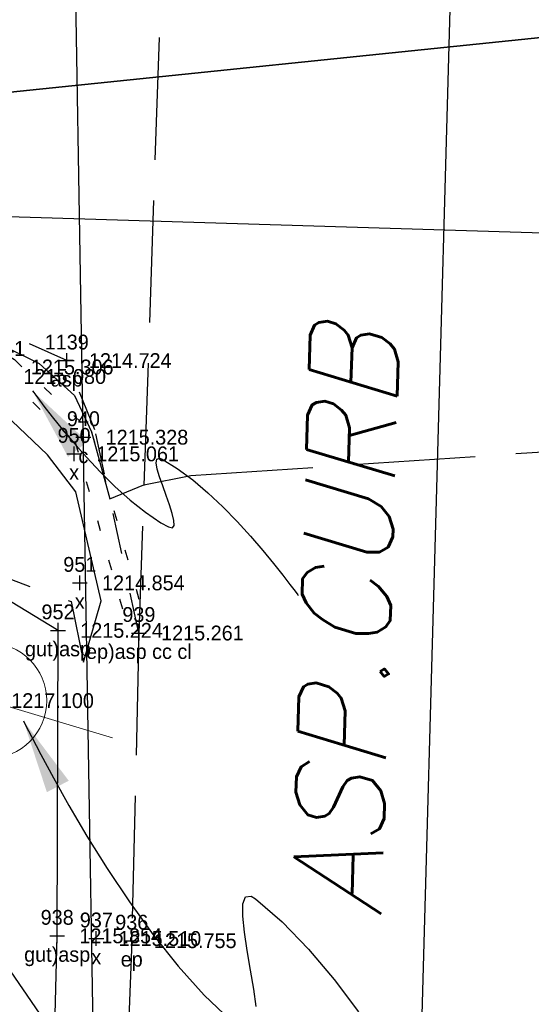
# Model space of a CAD drawing. Extents: x 2383805 to 2387584, y 226460 to 239380.
# Tile 17 of 49: x 2386880 to 2386893, y 227281 to 227307. Entities that reach past the tile are written whole.
import ezdxf
from ezdxf.enums import TextEntityAlignment as Align

# ---------------------------------------------------------------- set-up
doc = ezdxf.new("R2010")
doc.units = 0
doc.header["$LTSCALE"] = 20
doc.header["$MEASUREMENT"] = 0
doc.header["$PDSIZE"] = 2
for name, pattern in [('OhDOT_USTN1', [0.055, 0.014, -0.041]), ('OhDOT_USTN3', [0.22, 0.165, -0.055]), ('OhDOT_USTN5', [0.11, 0.055, -0.055]), ('sanex', [0]), ('waterex', [0])]:
    doc.linetypes.add(name, pattern=pattern)
for name, color, linetype in [('0_Match_Line_Mask', 9, 'Continuous'), ('CM_X_Curb_Gutter', 254, 'Continuous'), ('DV_X_Property_Line', 7, 'Continuous'), ('PV_X_Curb', 120, 'OhDOT_USTN1'), ('PV_X_Driveway', 7, 'OhDOT_USTN5'), ('PV_X_EOP', 7, 'OhDOT_USTN3'), ('PV_X_Text', 7, 'Continuous'), ('SV_X_Shot_Marker', 2, 'Continuous'), ('SV_X_Text', 7, 'Continuous'), ('SV_X_Text_Description', 7, 'Continuous'), ('SV_X_Text_Elevation', 7, 'Continuous'), ('SV_X_Text_Name', 7, 'Continuous'), ('UT_X_Electric_Cells', 1, 'Continuous'), ('UT_X_Sanitary_Line', 3, 'sanex'), ('UT_X_Water', 133, 'waterex')]:
    doc.layers.add(name, color=color, linetype=linetype)
doc.layers.add('DT_X_Contour_Major', color=132, linetype='OhDOT_USTN3', transparency=0.5)
doc.layers.add('DT_X_Contour_Minor', color=136, linetype='OhDOT_USTN3', transparency=0.5)
doc.styles.add('PTXT', font='TXT')
doc.styles.add('SHR', font='simplex.shx', dxfattribs={"oblique": 15})

# ---------------------------------------------------------------- blocks, each defined once
blk = doc.blocks.new('SPT9')
at = {"color": 0, "linetype": 'Continuous'}
for p, q in [((-0.5, 0), (0.5, 0)), ((0, -0.5), (0, 0.5))]:
    blk.add_line(p, q, dxfattribs=at)
blk = doc.blocks.new('PP')
at = {"layer": 'UT_X_Electric_Cells', "color": 1, "linetype": 'Continuous', "lineweight": 0}
for p, q in [((0.0428, 0.16), (-0.0375, -0.14)), ((0.0428, 0.16), (0.0853, 0.16)), ((0.0257, 0.0963), (0.0853, 0.0963))]:
    blk.add_line(p, q, dxfattribs=at)
blk.add_circle((0, 0), 0.065, dxfattribs=at)
at = {"layer": 'UT_X_Electric_Cells', "color": 1, "linetype": 'Continuous', "lineweight": 0, "extrusion": (0, 0, -1)}
blk.add_arc((-0.086, 0.1281), 0.0319, 88.8767, 271.1233, dxfattribs=at)

msp = doc.modelspace()

# ---------------------------------------------------------------- linework, layer by layer
at = {"layer": '0_Match_Line_Mask'}
msp.add_line((2386801.066, 227304.377), (2386985.49, 227298.689), dxfattribs=at)
at = {"layer": 'CM_X_Curb_Gutter'}
msp.add_lwpolyline([(2386873.467, 227069.839), (2386874.732, 227116.967), (2386877.206, 227173.316), (2386879.19, 227227.928), (2386880.574, 227282.54), (2386880.596, 227290.789), (2386875.028, 227294.169)], dxfattribs=at)
at = {"layer": 'DT_X_Contour_Major', "elevation": 1215}
for points in [[(2386877.232, 227299.417), (2386880.088, 227297.992), (2386881.038, 227297.128), (2386881.504, 227296.148), (2386881.997, 227294.344), (2386882.916, 227294.718), (2386884.18, 227294.968), (2386894.603, 227295.672)], [(2386876.746, 227293.126), (2386880.953, 227291.565), (2386881.285, 227289.934), (2386881.758, 227291.586), (2386881.076, 227294.528), (2386880.315, 227295.526), (2386878.486, 227297.264)]]:
    msp.add_lwpolyline(points, dxfattribs=at)
at = {"layer": 'DT_X_Contour_Minor', "elevation": 1216}
msp.add_lwpolyline([(2386880.506, 227279.863), (2386878.758, 227282.396)], dxfattribs=at)
at = {"layer": 'DV_X_Property_Line', "elevation": 1233.034}
msp.add_lwpolyline([(2386832.108, 226803.674), (2386818.933, 226860.158), (2386790.417, 227041.648), (2386739.872, 227036.534), (2386730.214, 227146.878), (2386716.512, 227288.537), (2386715.788, 227296.022), (2386867.055, 227310.834), (2386896.91, 227313.758), (2386896.728, 227307.116), (2386716.512, 227288.537)], dxfattribs=at)
msp.add_lwpolyline([(2386832.117, 226803.678, -0.218949), (2386755.576, 226868.776), (2386739.898, 227036.545), (2386730.248, 227146.894), (2386716.557, 227288.554), (2386896.774, 227307.119), (2386889.773, 227052.545), (2386879.514, 227051.421), (2386880.741, 227028.624), (2386882.378, 226970.337), (2386857.852, 226967.249), (2386847.07, 226887.979), (2386831.976, 226843.384), (2386824.362, 226836.902), (2386832.11, 226803.673)], format="xyb", dxfattribs=at)
at = {"layer": 'PV_X_Curb'}
for points in [[(2386869.961, 227297.73), (2386873.969, 227300.089), (2386876.414, 227299.952), (2386879.417, 227298.101), (2386881.504, 227296.139), (2386882.808, 227291.538)], [(2386870.215, 227297.299), (2386874.092, 227299.582), (2386876.259, 227299.46), (2386879.112, 227297.702), (2386881.061, 227295.87), (2386882.54, 227290.65)]]:
    msp.add_lwpolyline(points, dxfattribs=at)
at = {"layer": 'PV_X_Driveway'}
msp.add_lwpolyline([(2386882.78, 227290.718), (2386881.595, 227296.207), (2386880.832, 227298.074), (2386876.289, 227300.121), (2386873.694, 227300.243), (2386872.685, 227305.078), (2386866.308, 227306.151)], dxfattribs=at)
at = {"layer": 'PV_X_EOP'}
msp.add_lwpolyline([(2386887.63, 227538.535), (2386887.451, 227522.443), (2386887.605, 227497.741), (2386887.788, 227468.419), (2386887.076, 227445.771), (2386886.08, 227407.106), (2386885.18, 227366.003), (2386883.771, 227319.989), (2386882.78, 227290.718), (2386882.587, 227282.41), (2386880.635, 227227.97), (2386878.681, 227173.185), (2386877.006, 227116.916), (2386875.567, 227069.812), (2386875.357, 227047.565), (2386875.161, 227018.241), (2386873.678, 226992.019), (2386871.274, 226992.157)], dxfattribs=at)
at = {"layer": 'PV_X_Text'}
msp.add_lwpolyline([(2386879.905, 227297.259), (2386879.942, 227297.208), (2386880.047, 227297.065), (2386880.215, 227296.843), (2386880.437, 227296.558), (2386880.708, 227296.223), (2386881.02, 227295.853), (2386881.366, 227295.463), (2386881.74, 227295.065), (2386882.134, 227294.676), (2386882.542, 227294.308), (2386882.957, 227293.978), (2386883.373, 227293.697), (2386883.578, 227293.581), (2386883.686, 227293.555), (2386883.731, 227293.619), (2386883.724, 227293.756), (2386883.678, 227293.948), (2386883.604, 227294.179), (2386883.515, 227294.431), (2386883.423, 227294.688), (2386883.34, 227294.932), (2386883.278, 227295.145), (2386883.25, 227295.312), (2386883.267, 227295.415), (2386883.342, 227295.436), (2386883.405, 227295.411), (2386883.818, 227295.161), (2386884.234, 227294.854), (2386884.646, 227294.503), (2386885.048, 227294.123), (2386885.433, 227293.728), (2386885.794, 227293.332), (2386886.124, 227292.95), (2386886.416, 227292.596), (2386886.664, 227292.284), (2386886.859, 227292.029), (2386886.997, 227291.844), (2386887.069, 227291.745), (2386887.078, 227291.732)], dxfattribs=at)
msp.add_solid([(2386881.394, 227295.882), (2386880.867, 227295.474), (2386879.905, 227297.259)], dxfattribs=at)
at = {"layer": 'SV_X_Shot_Marker'}
for p in [(2386880.832, 227298.074, 1214.724), (2386881.282, 227296.005, 1215.328), (2386881.031, 227295.555, 1215.061), (2386881.185, 227292.071, 1214.854), (2386880.596, 227290.789, 1215.224), (2386882.78, 227290.718, 1215.261), (2386880.574, 227282.54, 1215.854), (2386881.631, 227282.469, 1215.51), (2386882.587, 227282.41, 1215.755)]:
    msp.add_point(p, dxfattribs=at)
at = {"layer": 'SV_X_Text'}
for points in [[(2386879.663, 227288.346), (2386879.718, 227288.234), (2386879.876, 227287.92), (2386880.131, 227287.433), (2386880.471, 227286.803), (2386880.89, 227286.06), (2386881.377, 227285.236), (2386881.925, 227284.359), (2386882.524, 227283.461), (2386883.166, 227282.57), (2386883.842, 227281.718), (2386884.543, 227280.935), (2386885.261, 227280.251)], [(2386885.945, 227280.631), (2386885.882, 227281.101), (2386885.797, 227281.617), (2386885.708, 227282.142), (2386885.632, 227282.639), (2386885.587, 227283.072), (2386885.59, 227283.403), (2386885.659, 227283.595), (2386885.812, 227283.612), (2386885.926, 227283.542), (2386886.649, 227282.919), (2386887.359, 227282.181), (2386888.049, 227281.36), (2386888.709, 227280.485)]]:
    msp.add_lwpolyline(points, dxfattribs=at)
msp.add_solid([(2386880.886, 227286.729), (2386880.296, 227286.42), (2386879.663, 227288.346)], dxfattribs=at)
at = {"layer": 'UT_X_Sanitary_Line'}
msp.add_lwpolyline([(2386832.366, 227243.573), (2386881.962, 227254.98), (2386872.769, 227807.033), (2386885.254, 227972.022), (2386896.532, 228189.895), (2386900.561, 228320.218)], dxfattribs=at)
at = {"layer": 'UT_X_Water'}
msp.add_lwpolyline([(2386888.297, 227204.196), (2386891.449, 227317.03), (2386892.903, 227357.985), (2386893.987, 227413.835), (2386898.198, 227601.784), (2386903.356, 227821.93), (2386909.007, 227984.954), (2386909.143, 227987.417), (2386909.548, 228007.457), (2386910.792, 228052.374), (2386910.912, 228053.54), (2386918.155, 228362.903), (2386918.488, 228364.846), (2386920.943, 228444.6), (2386924.42, 228561.372)], dxfattribs=at)

# ---------------------------------------------------------------- block references
at = {"layer": 'SV_X_Shot_Marker', "xscale": 0.4, "yscale": 0.4, "zscale": 0.4}
for p in [(2386880.832, 227298.074, 1214.724), (2386881.282, 227296.005, 1215.328), (2386881.031, 227295.555, 1215.061), (2386881.185, 227292.071, 1214.854), (2386880.596, 227290.789, 1215.224), (2386882.78, 227290.718, 1215.261), (2386880.574, 227282.54, 1215.854), (2386881.631, 227282.469, 1215.51), (2386882.587, 227282.41, 1215.755)]:
    msp.add_blockref('SPT9', p, dxfattribs=at)
at = {"layer": 'UT_X_Electric_Cells', "xscale": 24, "yscale": 24, "zscale": 24, "rotation": 88.23333334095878}
msp.add_blockref('PP', (2386878.734, 227288.892, 1205.184), dxfattribs=at)

# ---------------------------------------------------------------- texts
at = {"layer": 'PV_X_Text', "insert": (2386886.92, 227283.107), "char_height": 2.4, "attachment_point": 1, "rotation": 88.2333, "style": 'SHR'}
msp.add_mtext_dynamic_manual_height_columns('ASP.CURB', width=30.4913, gutter_width=12, heights=[0], dxfattribs=at)
at = {"layer": 'SV_X_Text_Description', "style": 'PTXT'}
for s, p in [('asp', (2386880.832, 227297.374, 1214.724)), ('c', (2386881.282, 227295.305, 1215.328)), ('x', (2386881.031, 227294.855, 1215.061)), ('x', (2386881.185, 227291.371, 1214.854)), ('gut)asp', (2386880.596, 227290.089, 1215.224)), ('ep)asp cc cl', (2386882.78, 227290.018, 1215.261)), ('gut)asp', (2386880.574, 227281.84, 1215.854)), ('x', (2386881.631, 227281.769, 1215.51)), ('ep', (2386882.587, 227281.71, 1215.755))]:
    msp.add_text(s, height=0.4, dxfattribs=at).set_placement(p, align=Align.CENTER)
at = {"layer": 'SV_X_Text_Elevation', "style": 'PTXT'}
for s, p in [('1214.724', (2386881.432, 227297.874, 1214.724)), ('1215.306', (2386879.864, 227297.701, 1215.306)), ('1215.080', (2386879.662, 227297.445, 1215.08)), ('1215.328', (2386881.882, 227295.805, 1215.328)), ('1215.061', (2386881.631, 227295.355, 1215.061)), ('1214.854', (2386881.785, 227291.871, 1214.854)), ('1215.224', (2386881.196, 227290.589, 1215.224)), ('1215.261', (2386883.38, 227290.518, 1215.261)), ('1217.100', (2386879.334, 227288.692, 1217.1)), ('1215.854', (2386881.174, 227282.34, 1215.854)), ('1215.510', (2386882.231, 227282.269, 1215.51)), ('1215.755', (2386883.187, 227282.21, 1215.755))]:
    msp.add_text(s, height=0.4, dxfattribs=at).set_placement(p)
at = {"layer": 'SV_X_Text_Name', "style": 'PTXT'}
for s, p in [('941', (2386879.264, 227298.201, 1215.306)), ('1139', (2386880.832, 227298.374, 1214.724)), ('940', (2386881.282, 227296.305, 1215.328)), ('950', (2386881.031, 227295.855, 1215.061)), ('951', (2386881.185, 227292.371, 1214.854)), ('952', (2386880.596, 227291.089, 1215.224)), ('939', (2386882.78, 227291.018, 1215.261)), ('938', (2386880.574, 227282.84, 1215.854)), ('937', (2386881.631, 227282.769, 1215.51)), ('936', (2386882.587, 227282.71, 1215.755))]:
    msp.add_text(s, height=0.4, dxfattribs=at).set_placement(p, align=Align.CENTER)

doc.saveas('drawing.dxf')
